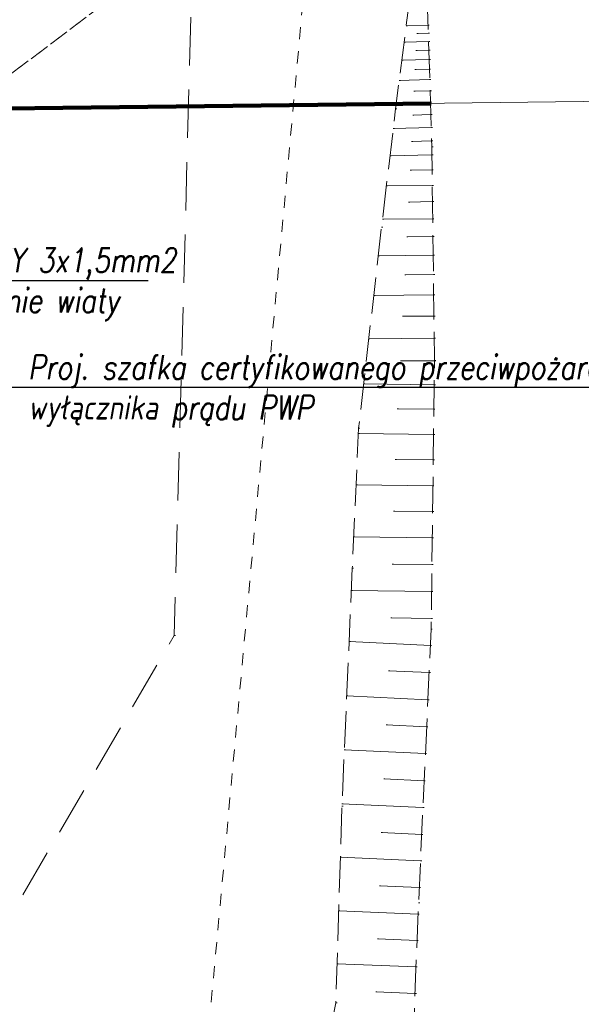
# Model space of a CAD drawing. Extents: x -198213 to 5540361, y 56395 to 5961443.
# Tile 70 of 76: x 5539623 to 5539646, y 5961316 to 5961357. Entities that reach past the tile are written whole.
import ezdxf
from ezdxf import colors
from ezdxf.entities.mleader import LeaderData, LeaderLine
from ezdxf.math import Vec2, Vec3

# ---------------------------------------------------------------- set-up
doc = ezdxf.new("R2010")
doc.units = 0
doc.header["$MEASUREMENT"] = 0
for name, pattern in [('L_0_03', [1, 0.5, -0.5]), ('L_0_06', [2, 1.5, -0.5]), ('L_0_0C', [3, 2, -1])]:
    doc.linetypes.add(name, pattern=pattern)
for name, color, linetype, lineweight in [('$ IE_OPISY', 7, 'Continuous', 25), ('000_Inne__niezydentyfikowane__Nr_Pióra__7', 8, 'Continuous', 13), ('0_Nr_Pióra__7', 8, 'Continuous', 13), ('217_kontur_klasyfikacyjny_Nr_Pióra__3', 8, 'Continuous', 18), ('218_kontur_uzytku_gruntowego_Nr_Pióra__3', 8, 'Continuous', 18), ('219_dzialka_ewidencyjna_Nr_Pióra__96', 8, 'Continuous', 13), ('ARCH MAPA RUSINOWO_Nr_Pióra__60', 8, 'Continuous', 211), ('skarpa_nieumocniona_Nr_Pióra__7', 8, 'Continuous', 13), ('Zakres_Nr_Pióra__7', 8, 'Continuous', 13)]:
    doc.layers.add(name, color=color, linetype=linetype, lineweight=lineweight)
doc.styles.add('1. Elektrobau_02.2024', font='romans.shx', dxfattribs={"width": 0.8, "oblique": 10})

msp = doc.modelspace()

# ---------------------------------------------------------------- linework, layer by layer
at = {"layer": '000_Inne__niezydentyfikowane__Nr_Pióra__7', "linetype": 'Continuous', "flags": 128}
for points in [[(5539639.44, 5961356.98), (5539638.54, 5961356.95)], [(5539639.45, 5961356.65), (5539638.98, 5961356.64)], [(5539639.47, 5961356.31), (5539638.46, 5961356.28)], [(5539639.48, 5961355.95), (5539638.94, 5961355.93)], [(5539639.49, 5961355.56), (5539638.36, 5961355.53)], [(5539639.5, 5961355.16), (5539638.9, 5961355.14)], [(5539639.51, 5961354.73), (5539638.25, 5961354.69)], [(5539639.53, 5961354.27), (5539638.86, 5961354.25)], [(5539639.54, 5961353.79), (5539638.13, 5961353.75)], [(5539639.56, 5961353.29), (5539638.81, 5961353.26)], [(5539639.58, 5961352.75), (5539638, 5961352.71)], [(5539639.59, 5961352.19), (5539638.76, 5961352.17)], [(5539639.6, 5961351.61), (5539637.87, 5961351.58)], [(5539639.61, 5961350.99), (5539638.71, 5961350.98)], [(5539639.62, 5961350.35), (5539637.72, 5961350.33)], [(5539639.63, 5961349.68), (5539638.64, 5961349.66)], [(5539639.64, 5961348.97), (5539637.56, 5961348.95)], [(5539639.65, 5961348.24), (5539638.56, 5961348.23)], [(5539639.66, 5961347.47), (5539637.39, 5961347.44)], [(5539639.67, 5961346.67), (5539638.48, 5961346.65)], [(5539639.68, 5961345.83), (5539637.2, 5961345.8)], [(5539639.69, 5961344.95), (5539638.39, 5961344.94)], [(5539639.7, 5961344.04), (5539636.99, 5961344.01)], [(5539639.71, 5961343.09), (5539638.3, 5961343.1)], [(5539639.7, 5961342.1), (5539636.78, 5961342.14)], [(5539639.68, 5961341.09), (5539638.17, 5961341.11)], [(5539639.67, 5961340.05), (5539636.56, 5961340.09)], [(5539639.66, 5961339), (5539638.09, 5961339.02)], [(5539639.64, 5961337.93), (5539636.47, 5961337.97)], [(5539639.63, 5961336.86), (5539638.02, 5961336.88)], [(5539639.62, 5961335.77), (5539636.37, 5961335.81)], [(5539639.6, 5961334.67), (5539637.96, 5961334.69)], [(5539639.59, 5961333.56), (5539636.27, 5961333.6)], [(5539639.58, 5961332.44), (5539637.9, 5961332.46)], [(5539639.54, 5961331.32), (5539636.18, 5961331.48)], [(5539639.49, 5961330.2), (5539637.81, 5961330.28)], [(5539639.44, 5961329.08), (5539636.08, 5961329.24)], [(5539639.38, 5961327.96), (5539637.71, 5961328.04)], [(5539639.33, 5961326.85), (5539635.98, 5961327)], [(5539639.28, 5961325.73), (5539637.61, 5961325.81)], [(5539639.23, 5961324.62), (5539635.88, 5961324.77)], [(5539639.18, 5961323.51), (5539637.51, 5961323.59)], [(5539639.13, 5961322.41), (5539635.81, 5961322.56)], [(5539639.08, 5961321.31), (5539637.43, 5961321.38)], [(5539639.03, 5961320.21), (5539635.75, 5961320.34)], [(5539638.99, 5961319.12), (5539637.35, 5961319.19)], [(5539638.95, 5961318.03), (5539635.68, 5961318.16)], [(5539638.91, 5961316.93), (5539637.28, 5961316.99)]]:
    msp.add_lwpolyline(points, dxfattribs=at)
at = {"layer": '0_Nr_Pióra__7', "linetype": 'Continuous'}
for p, q in [((5539638.54, 5961356.95), (5539638.59, 5961356.95)), ((5539638.98, 5961356.64), (5539639.03, 5961356.64)), ((5539639.44, 5961356.98), (5539639.49, 5961356.98)), ((5539639.45, 5961356.65), (5539639.5, 5961356.65)), ((5539638.46, 5961356.28), (5539638.51, 5961356.28)), ((5539639.47, 5961356.31), (5539639.52, 5961356.31)), ((5539638.94, 5961355.93), (5539638.99, 5961355.93)), ((5539639.48, 5961355.95), (5539639.53, 5961355.95)), ((5539638.36, 5961355.53), (5539638.41, 5961355.53)), ((5539639.49, 5961355.56), (5539639.54, 5961355.56)), ((5539638.9, 5961355.14), (5539638.95, 5961355.14)), ((5539639.5, 5961355.16), (5539639.55, 5961355.16)), ((5539638.25, 5961354.69), (5539638.3, 5961354.69)), ((5539639.51, 5961354.73), (5539639.56, 5961354.73)), ((5539638.86, 5961354.25), (5539638.91, 5961354.25)), ((5539639.53, 5961354.27), (5539639.58, 5961354.27)), ((5539639.54, 5961353.79), (5539639.59, 5961353.79)), ((5539638.1, 5961353.52), (5539638.15, 5961353.52)), ((5539638.13, 5961353.75), (5539638.18, 5961353.75)), ((5539638.81, 5961353.26), (5539638.86, 5961353.26)), ((5539639.56, 5961353.29), (5539639.61, 5961353.29)), ((5539638, 5961352.71), (5539638.05, 5961352.71)), ((5539639.58, 5961352.75), (5539639.63, 5961352.75)), ((5539638.76, 5961352.17), (5539638.81, 5961352.17)), ((5539639.59, 5961352.19), (5539639.64, 5961352.19)), ((5539639.6, 5961351.95), (5539639.65, 5961351.95)), ((5539637.87, 5961351.58), (5539637.92, 5961351.58)), ((5539639.6, 5961351.61), (5539639.65, 5961351.61)), ((5539638.71, 5961350.98), (5539638.76, 5961350.98)), ((5539639.61, 5961350.99), (5539639.66, 5961350.99)), ((5539637.72, 5961350.33), (5539637.77, 5961350.33)), ((5539639.62, 5961350.35), (5539639.67, 5961350.35)), ((5539638.64, 5961349.66), (5539638.69, 5961349.66)), ((5539639.63, 5961349.68), (5539639.68, 5961349.68)), ((5539637.56, 5961348.95), (5539637.61, 5961348.95)), ((5539639.64, 5961348.97), (5539639.69, 5961348.97)), ((5539637.52, 5961348.62), (5539637.57, 5961348.62)), ((5539638.56, 5961348.23), (5539638.61, 5961348.23)), ((5539639.65, 5961348.24), (5539639.7, 5961348.24)), ((5539637.39, 5961347.44), (5539637.44, 5961347.44)), ((5539639.66, 5961347.47), (5539639.71, 5961347.47)), ((5539638.48, 5961346.65), (5539638.53, 5961346.65)), ((5539639.67, 5961346.67), (5539639.72, 5961346.67)), ((5539637.2, 5961345.8), (5539637.25, 5961345.8)), ((5539639.68, 5961345.83), (5539639.73, 5961345.83)), ((5539638.39, 5961344.94), (5539638.44, 5961344.94)), ((5539639.69, 5961344.95), (5539639.74, 5961344.95)), ((5539636.99, 5961344.01), (5539637.04, 5961344.01)), ((5539639.7, 5961344.04), (5539639.75, 5961344.04)), ((5539638.3, 5961343.1), (5539638.35, 5961343.1)), ((5539639.71, 5961343.11), (5539639.76, 5961343.11)), ((5539639.71, 5961343.09), (5539639.76, 5961343.09)), ((5539636.78, 5961342.14), (5539636.83, 5961342.14)), ((5539639.7, 5961342.1), (5539639.75, 5961342.1)), ((5539638.17, 5961341.11), (5539638.22, 5961341.11)), ((5539639.68, 5961341.09), (5539639.73, 5961341.09)), ((5539636.56, 5961340.09), (5539636.61, 5961340.09)), ((5539636.57, 5961340.31), (5539636.62, 5961340.31)), ((5539639.67, 5961340.05), (5539639.72, 5961340.05)), ((5539638.09, 5961339.02), (5539638.14, 5961339.02)), ((5539639.66, 5961339), (5539639.71, 5961339)), ((5539636.47, 5961337.97), (5539636.52, 5961337.97)), ((5539639.64, 5961337.93), (5539639.69, 5961337.93)), ((5539638.02, 5961336.88), (5539638.07, 5961336.88)), ((5539639.63, 5961336.86), (5539639.68, 5961336.86)), ((5539636.37, 5961335.81), (5539636.42, 5961335.81)), ((5539639.62, 5961335.77), (5539639.67, 5961335.77)), ((5539637.96, 5961334.69), (5539638.01, 5961334.69)), ((5539639.6, 5961334.67), (5539639.65, 5961334.67)), ((5539636.31, 5961334.52), (5539636.36, 5961334.52)), ((5539636.27, 5961333.6), (5539636.32, 5961333.6)), ((5539639.59, 5961333.56), (5539639.64, 5961333.56)), ((5539637.9, 5961332.46), (5539637.95, 5961332.46)), ((5539639.58, 5961332.44), (5539639.63, 5961332.44)), ((5539639.57, 5961331.99), (5539639.62, 5961331.99)), ((5539628.94, 5961331.74), (5539628.99, 5961331.74)), ((5539636.18, 5961331.48), (5539636.23, 5961331.48)), ((5539639.54, 5961331.32), (5539639.59, 5961331.32)), ((5539637.81, 5961330.28), (5539637.86, 5961330.28)), ((5539639.49, 5961330.2), (5539639.54, 5961330.2)), ((5539636.08, 5961329.24), (5539636.13, 5961329.24)), ((5539639.44, 5961329.08), (5539639.49, 5961329.08)), ((5539637.71, 5961328.04), (5539637.76, 5961328.04)), ((5539639.38, 5961327.96), (5539639.43, 5961327.96)), ((5539635.98, 5961327), (5539636.03, 5961327)), ((5539639.33, 5961326.85), (5539639.38, 5961326.85)), ((5539637.61, 5961325.81), (5539637.66, 5961325.81)), ((5539639.28, 5961325.73), (5539639.33, 5961325.73)), ((5539635.88, 5961324.77), (5539635.93, 5961324.77)), ((5539635.88, 5961324.68), (5539635.93, 5961324.68)), ((5539639.23, 5961324.62), (5539639.28, 5961324.62)), ((5539637.51, 5961323.59), (5539637.56, 5961323.59)), ((5539639.18, 5961323.51), (5539639.23, 5961323.51)), ((5539635.81, 5961322.56), (5539635.86, 5961322.56)), ((5539639.13, 5961322.41), (5539639.18, 5961322.41)), ((5539637.43, 5961321.38), (5539637.48, 5961321.38)), ((5539639.08, 5961321.31), (5539639.13, 5961321.31)), ((5539639.05, 5961320.68), (5539639.1, 5961320.68)), ((5539635.75, 5961320.34), (5539635.8, 5961320.34)), ((5539639.03, 5961320.21), (5539639.08, 5961320.21)), ((5539637.35, 5961319.19), (5539637.4, 5961319.19)), ((5539638.99, 5961319.12), (5539639.04, 5961319.12)), ((5539635.68, 5961318.16), (5539635.73, 5961318.16)), ((5539638.95, 5961318.03), (5539639, 5961318.03)), ((5539637.28, 5961316.99), (5539637.33, 5961316.99)), ((5539638.91, 5961316.93), (5539638.96, 5961316.93)), ((5539635.63, 5961316.54), (5539635.68, 5961316.54))]:
    msp.add_line(p, q, dxfattribs=at)
at = {"layer": '217_kontur_klasyfikacyjny_Nr_Pióra__3', "linetype": 'L_0_03', "flags": 128}
for points in [[(5539613.45, 5961348.36), (5539634.87, 5961364.54)], [(5539634.87, 5961364.54), (5539613.45, 5961348.36)], [(5539627.92, 5961288.68), (5539634.87, 5961364.54)]]:
    msp.add_lwpolyline(points, dxfattribs=at)
at = {"layer": '218_kontur_uzytku_gruntowego_Nr_Pióra__3', "linetype": 'L_0_03', "flags": 128}
for points in [[(5539613.45, 5961348.36), (5539634.87, 5961364.54)], [(5539634.87, 5961364.54), (5539613.45, 5961348.36)], [(5539627.92, 5961288.68), (5539634.87, 5961364.54)]]:
    msp.add_lwpolyline(points, dxfattribs=at)
at = {"layer": '219_dzialka_ewidencyjna_Nr_Pióra__96', "linetype": 'Continuous', "flags": 128}
msp.add_lwpolyline([(5539606.76, 5961353.35), (5539649.32, 5961353.86)], dxfattribs=at)
at = {"layer": 'ARCH MAPA RUSINOWO_Nr_Pióra__60', "linetype": 'Continuous', "flags": 128}
msp.add_lwpolyline([(5539606.76, 5961353.35), (5539639.57, 5961353.743)], dxfattribs=at)
at = {"layer": 'skarpa_nieumocniona_Nr_Pióra__7', "linetype": 'L_0_06', "flags": 128}
msp.add_lwpolyline([(5539634.19, 5961309.25), (5539635.63, 5961316.54), (5539635.88, 5961324.68), (5539636.31, 5961334.52), (5539636.57, 5961340.31), (5539637.52, 5961348.62), (5539638.1, 5961353.52), (5539639.27, 5961362.61), (5539639.6, 5961351.95), (5539639.71, 5961343.11), (5539639.57, 5961331.99), (5539639.05, 5961320.68), (5539638.71, 5961311.86), (5539638.01, 5961300.89), (5539637.91, 5961297.96), (5539637.63, 5961290.62), (5539637.65, 5961289.9), (5539636.75, 5961289.42), (5539629.74, 5961285.96), (5539625.49, 5961284.93), (5539611.74, 5961281.49), (5539608.13, 5961281.2), (5539602.16, 5961280.88), (5539595.86, 5961280.18), (5539595.52, 5961283.49), (5539598.74, 5961284.03), (5539607.59, 5961285.74), (5539613.67, 5961287.1), (5539625.71, 5961289.16), (5539630.82, 5961290.31), (5539630.94, 5961290.58), (5539632.53, 5961300.73)], close=True, dxfattribs=at)
msp.add_lwpolyline([(5539634.19, 5961309.25), (5539635.63, 5961316.54), (5539635.88, 5961324.68), (5539636.31, 5961334.52), (5539636.57, 5961340.31), (5539637.52, 5961348.62), (5539638.1, 5961353.52), (5539639.27, 5961362.61), (5539639.6, 5961351.95), (5539639.71, 5961343.11), (5539639.57, 5961331.99), (5539639.05, 5961320.68), (5539638.71, 5961311.86), (5539638.01, 5961300.89), (5539637.91, 5961297.96), (5539637.63, 5961290.62), (5539637.65, 5961289.9), (5539636.75, 5961289.42), (5539629.74, 5961285.96), (5539625.49, 5961284.93), (5539611.74, 5961281.49), (5539608.13, 5961281.2), (5539602.16, 5961280.88), (5539595.86, 5961280.18), (5539595.52, 5961283.49), (5539598.74, 5961284.03), (5539607.59, 5961285.74), (5539613.67, 5961287.1), (5539625.71, 5961289.16), (5539630.82, 5961290.31), (5539630.94, 5961290.58), (5539632.53, 5961300.73)], close=True, dxfattribs=at)
at = {"layer": 'Zakres_Nr_Pióra__7', "linetype": 'L_0_0C', "flags": 128}
msp.add_lwpolyline([(5539630.53, 5961390.3), (5539628.94, 5961331.74), (5539600.56, 5961283.04), (5539537.62, 5961279.94), (5539520.78, 5961299.6), (5539520.6, 5961305.18), (5539524.89, 5961364.28), (5539536.45, 5961379.17)], close=True, dxfattribs=at)

# ---------------------------------------------------------------- leaders
at = {"layer": '$ IE_OPISY'}
ml = msp.add_multileader_mtext('Standard', dxfattribs=at)
ml.set_content('{\\A1;Proj. YKY 3x1,5mm2}\\Poświetlenie wiaty  ', color=7, style='1. Elektrobau_02.2024')
ml.set_leader_properties(linetype='ByLayer', lineweight=-1)
ml.build(insert=Vec2(0, 0))
ml.multileader.update_dxf_attribs({"text_left_attachment_type": 6, "text_right_attachment_type": 6, "dogleg_length": 1.152, "arrow_head_size": 0.5})
ctx = ml.context
ctx.base_point, ctx.char_height, ctx.arrow_head_size, ctx.landing_gap_size, ctx.plane_origin = Vec3(5539617.654, 5961346.424), 1, 0.5, 0.09, Vec3(5539684.538, 5961330.838)
ctx.left_attachment, ctx.right_attachment = 6, 6
notes = []
notes.append((ctx, [(0, (1, 1, 0), (5539616.502, 5961346.424), (1, 0), 1.152, [(0, [(5539601.129, 5961337.546)], 0, [])])]))
ctx.mtext.insert, ctx.mtext.width, ctx.mtext.defined_height, ctx.mtext.flow_direction = Vec3(5539617.744, 5961347.758), 37.49114, 6.767, 5
ml = msp.add_multileader_mtext('Standard', dxfattribs=at)
ml.set_content('\\Q10;\\W0.8;{\\A1;Proj. szafka certyfikowanego przeciwpożarowego \\Pwyłącznika prądu} PWP', color=7, style='1. Elektrobau_02.2024')
ml.set_leader_properties(linetype='ByLayer', lineweight=-1)
ml.build(insert=Vec2(0, 0))
ml.multileader.update_dxf_attribs({"text_left_attachment_type": 6, "text_right_attachment_type": 6, "dogleg_length": 1.152, "arrow_head_size": 0.5})
ctx = ml.context
ctx.base_point, ctx.char_height, ctx.arrow_head_size, ctx.landing_gap_size, ctx.plane_origin = Vec3(5539622.808, 5961342.001, 20.4), 1, 0.5, 0.09, Vec3(5539655.323, 5961345.618, 20.4)
ctx.left_attachment, ctx.right_attachment = 6, 6
notes.append((ctx, [(0, (1, 1, 0), (5539621.656, 5961342.001, 20.4), (1, 0), 1.152, [(0, [(5539604.909, 5961338.073, 20.4)], 0, [])])]))
ctx.mtext.insert, ctx.mtext.width, ctx.mtext.defined_height, ctx.mtext.flow_direction = Vec3(5539622.898, 5961343.334, 20.4), 37.49114, 8.425, 5
ml = msp.add_multileader_mtext('Standard', dxfattribs=at)
ml.set_content('{\\A1;Proj. YKY 5x6mm2}\\PPompa Ciepła', color=7, style='1. Elektrobau_02.2024')
ml.set_leader_properties(linetype='ByLayer', lineweight=-1)
ml.build(insert=Vec2(0, 0))
ml.multileader.update_dxf_attribs({"text_left_attachment_type": 6, "text_right_attachment_type": 6, "dogleg_length": 1.152, "arrow_head_size": 0.5})
ctx = ml.context
ctx.base_point, ctx.char_height, ctx.arrow_head_size, ctx.landing_gap_size, ctx.plane_origin = Vec3(5539611.289, 5961315.428), 1, 0.5, 0.09, Vec3(5539680.997, 5961299.573)
ctx.left_attachment, ctx.right_attachment = 6, 6
notes.append((ctx, [(0, (1, 1, 0), (5539610.137, 5961315.428), (1, 0), 1.152, [(0, [(5539589.911, 5961323.6)], 0, [])])]))
ctx.mtext.insert, ctx.mtext.width, ctx.mtext.defined_height, ctx.mtext.flow_direction = Vec3(5539611.379, 5961316.762), 37.49114, 6.767, 5
for ctx, leaders in notes:
    for number, flags, end, landing, length, lines in leaders:
        leader = LeaderData()
        leader.index, (leader.has_last_leader_line, leader.has_dogleg_vector, leader.attachment_direction) = number, flags
        leader.last_leader_point, leader.dogleg_vector, leader.dogleg_length = Vec3(end), Vec3(landing), length
        for number, points, colour, breaks in lines:
            line = LeaderLine()
            line.index, line.vertices, line.color, line.breaks = number, Vec3.list(points), colors.encode_raw_color(colour), breaks
            leader.lines.append(line)
        ctx.leaders.append(leader)

doc.saveas('drawing.dxf')
